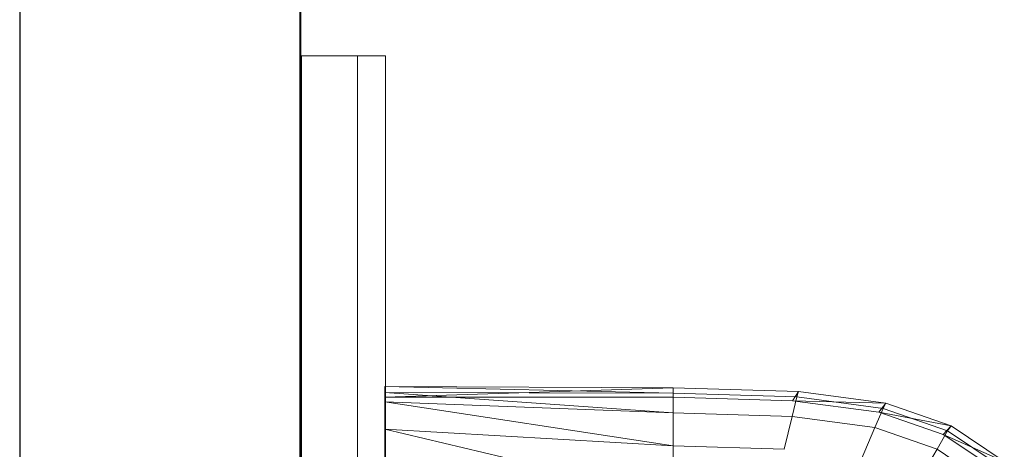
# Model space of a CAD drawing. Header units: metres. Extents: x 391.1 to 427.5, y 12.7 to 28.4.
# Tile 44 of 57: x 404.337 to 404.687, y 27.45 to 27.603. Entities that reach past the tile are written whole.
import ezdxf

# ---------------------------------------------------------------- set-up
doc = ezdxf.new("R2010")
doc.units = ezdxf.units.M
doc.layers.add('01_SUELOS', color=7, linetype='Continuous', lineweight=25, true_color=0x007f00)
for name, color, linetype, lineweight in [('02_MOBILIARIO', 7, 'Continuous', 18), ('A-DETL-____-MBND', 7, 'Continuous', 18), ('A-GENM-____-OTLN', 7, 'Continuous', 18), ('A-WALL-____-MCUT', 7, 'Continuous', 25), ('A-WALL-____-OTLN', 7, 'Continuous', 25)]:
    doc.layers.add(name, color=color, linetype=linetype, lineweight=lineweight)

# ---------------------------------------------------------------- blocks, each defined once
blk = doc.blocks.new('Family - Envans P1-154705-04_ELEC_P1')
at = {"layer": 'A-WALL-____-MCUT', "color": 253, "true_color": 0xaaaaaa}
for p, q in [((4.55879, 0.1), (0, 0.1)), ((0, 0), (4.55879, 0))]:
    blk.add_line(p, q, dxfattribs=at)
at = {"layer": 'A-WALL-____-OTLN', "color": 253, "true_color": 0xaaaaaa}
for p, q in [((4.55879, 0.1), (0, 0.1)), ((0, 0), (4.55879, 0))]:
    blk.add_line(p, q, dxfattribs=at)
at = {"layer": 'A-WALL-____-OTLN', "color": 253, "lineweight": 18, "true_color": 0xaaaaaa}
blk.add_line((0, 0), (4.55879, 0), dxfattribs=at)
blk = doc.blocks.new('Family - LONDR55-XX_ZZ-ARQ-CAA-M3D-Londres55-154745-04_ELEC_P1')
at = {"layer": '01_SUELOS', "color": 9, "true_color": 0xaad4aa}
for p, q in [((0, 2.1), (0, 0)), ((0, 0), (0, 2.1))]:
    blk.add_line(p, q, dxfattribs=at)
blk = doc.blocks.new('Family - LONDR55-XX_ZZ-ARQ-CAA-M3D-Londres55-155045-04_ELEC_P1')
at = {"layer": '01_SUELOS', "color": 9, "true_color": 0xaad4aa}
for p, q in [((6.1394, 11.05385), (6.1394, 14.95764)), ((6.1394, 14.95764), (6.1394, 11.05385))]:
    blk.add_line(p, q, dxfattribs=at)
blk = doc.blocks.new('Family - Rentamans P1-155105-04_ELEC_P1')
at = {"layer": 'A-DETL-____-MBND', "color": 253, "true_color": 0xaaaaaa}
for p, q in [((0, 0.36146), (0, 0.36526)), ((0, 0.36526), (0, 0.36308)), ((0.10273, 0.3648), (0, 0.36526)), ((0.10273, 0.36283), (0, 0.36526)), ((0.10273, 0.3648), (0, 0.36146)), ((0, 0.36308), (0, 0.35983)), ((0.10273, 0.36283), (0, 0.36308)), ((0, 0.36308), (0.10273, 0.35585)), ((0.10273, 0.36141), (0, 0.36146)), ((0, 0.36146), (0, 0.00406)), ((0.14736, 0.36347), (0.10273, 0.3648)), ((0.10273, 0.36283), (0.10273, 0.3648)), ((0.10273, 0.36479), (0.10273, 0.36141)), ((0.14679, 0.36152), (0.10273, 0.36283)), ((0.10273, 0.36283), (0.10273, 0.35585)), ((0.14525, 0.36016), (0.10273, 0.36141)), ((0.14508, 0.3546), (0.14679, 0.36152)), ((0.14525, 0.36016), (0.14736, 0.36347)), ((0.14679, 0.36152), (0.14736, 0.36347)), ((0.17751, 0.35738), (0.14679, 0.36152)), ((0.17848, 0.35928), (0.14736, 0.36347)), ((0, 0.35983), (0, 0.35008)), ((0.10273, 0.35585), (0, 0.35983)), ((0, 0.35983), (0.10273, 0.34405)), ((0.17596, 0.35605), (0.14525, 0.36016)), ((0.17848, 0.35928), (0.14525, 0.36016)), ((0.17596, 0.35605), (0.17848, 0.35928)), ((0.17751, 0.35738), (0.17848, 0.35928)), ((0.20176, 0.35121), (0.17848, 0.35928)), ((0.10273, 0.35585), (0.10273, 0.34405)), ((0.14508, 0.3546), (0.10273, 0.35585)), ((0.14508, 0.3546), (0.1422, 0.34287)), ((0.17461, 0.35061), (0.14508, 0.3546)), ((0.17461, 0.35061), (0.17751, 0.35738)), ((0.19894, 0.34814), (0.17596, 0.35605)), ((0.20176, 0.35121), (0.17596, 0.35605)), ((0.2005, 0.34941), (0.17751, 0.35738)), ((0.19894, 0.34814), (0.20176, 0.35121)), ((0.2005, 0.34941), (0.20176, 0.35121)), ((0.22069, 0.33849), (0.20176, 0.35121)), ((0, 0.35008), (0, 0.32734)), ((0.10273, 0.34405), (0, 0.35008)), ((0, 0.35008), (0.10273, 0.32574)), ((0.16971, 0.33917), (0.17461, 0.35061)), ((0.19671, 0.34296), (0.17461, 0.35061)), ((0.19671, 0.34296), (0.2005, 0.34941)), ((0.21762, 0.33569), (0.19894, 0.34814)), ((0.22069, 0.33849), (0.19894, 0.34814)), ((0.21918, 0.33686), (0.2005, 0.34941)), ((0.10273, 0.34405), (0.10273, 0.32574)), ((0.1422, 0.34287), (0.10273, 0.34405)), ((0.1903, 0.33203), (0.19671, 0.34296)), ((0.21467, 0.33089), (0.19671, 0.34296))]:
    blk.add_line(p, q, dxfattribs=at)
blk = doc.blocks.new('Family - LONDR55-XX_ZZ-ARQ-CAA-M3D-Londres55-154669-04_ELEC_P1')
at = {"layer": 'A-GENM-____-OTLN', "color": 253, "true_color": 0xaaaaaa}
for p, q in [((0.6, 0.03), (0, 0.03)), ((0.6, 0.03), (0, 0.03)), ((0.6, 0.01), (0.6, 0.03)), ((0.6, 0.01), (0.6, 0.03)), ((0, 0.01), (0.6, 0.01)), ((0, 0.01), (0.6, 0.01)), ((0.6, 0.01), (0, 0.01)), ((0, 0.01), (0.6, 0.01)), ((0.6, 0), (0.6, 0.01)), ((0.6, 0.01), (0.6, 0)), ((0, 0), (0.6, 0)), ((0.6, 0), (0, 0))]:
    blk.add_line(p, q, dxfattribs=at)
blk = doc.blocks.new('Family - Mirall P1-155249-04_ELEC_P1')
blk.add_blockref('Family - LONDR55-XX_ZZ-ARQ-CAA-M3D-Londres55-154669-04_ELEC_P1', (0, 0))
blk = doc.blocks.new('LONDR55-XX_ZZ-ARQ-CAA-M3D-Londres55_ifc-1-04_ELEC_P1')
at = {"layer": '01_SUELOS', "color": 253, "lineweight": 18, "true_color": 0xaaaaaa}
for name, p in [('Family - LONDR55-XX_ZZ-ARQ-CAA-M3D-Londres55-155045-04_ELEC_P1', (398.29721, 13.12061)), ('Family - LONDR55-XX_ZZ-ARQ-CAA-M3D-Londres55-154745-04_ELEC_P1', (404.43662, 25.92946))]:
    blk.add_blockref(name, p, dxfattribs=at)
at = {"layer": '02_MOBILIARIO', "color": 253, "lineweight": 18, "true_color": 0xaaaaaa}
blk.add_blockref('Family - Rentamans P1-155105-04_ELEC_P1', (404.46677, 27.10751), dxfattribs=at)
at = {"layer": 'A-GENM-____-OTLN', "color": 253, "lineweight": 18, "true_color": 0xaaaaaa, "rotation": 90}
blk.add_blockref('Family - Mirall P1-155249-04_ELEC_P1', (404.46698, 26.99052), dxfattribs=at)
at = {"layer": 'A-WALL-____-OTLN', "color": 253, "lineweight": 18, "true_color": 0xaaaaaa, "rotation": 90}
blk.add_blockref('Family - Envans P1-154705-04_ELEC_P1', (404.43662, 23.51946), dxfattribs=at)

msp = doc.modelspace()

# ---------------------------------------------------------------- block references
at = {"lineweight": 5}
msp.add_blockref('LONDR55-XX_ZZ-ARQ-CAA-M3D-Londres55_ifc-1-04_ELEC_P1', (0, 0), dxfattribs=at)

doc.saveas('drawing.dxf')
